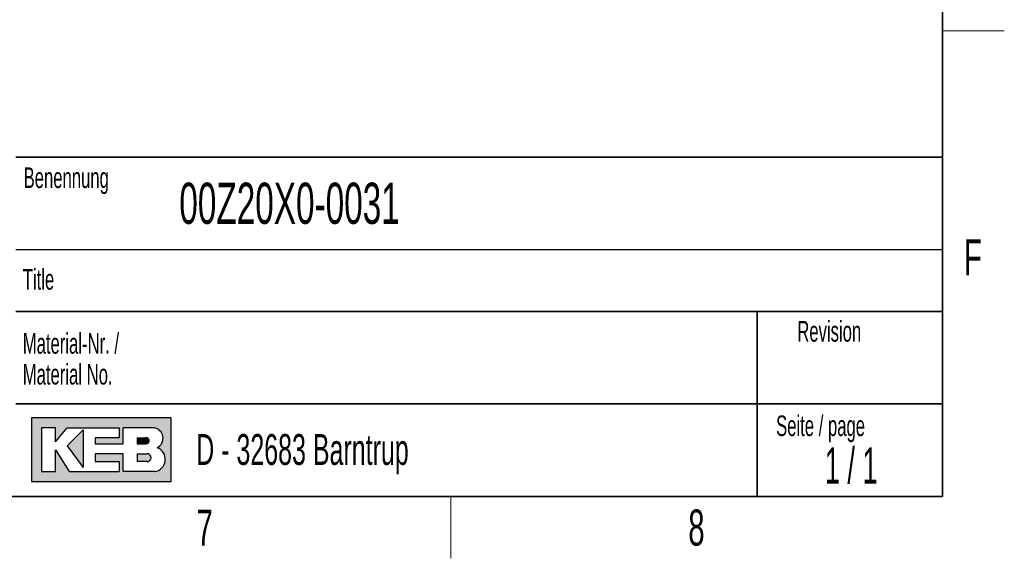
# Model space of a CAD drawing. Header units: millimetres. Extents: x 5 to 418, y 2 to 292.
# Tile 17 of 23: x 318 to 414, y 6 to 58. Entities that reach past the tile are written whole.
import ezdxf

# ---------------------------------------------------------------- set-up
doc = ezdxf.new("R2010")
doc.units = ezdxf.units.MM
doc.layers.add('SLD-0', color=7, linetype='Continuous')
doc.styles.add('SLDTEXTSTYLE0', font='TXT', dxfattribs={"width": 0.605})
doc.styles.add('SLDTEXTSTYLE1', font='TXT', dxfattribs={"width": 0.563})

msp = doc.modelspace()

# ---------------------------------------------------------------- hatches: boundary and pattern name
at = {"linetype": 'Continuous'}
h = msp.add_hatch(color=7, dxfattribs=at)
h.paths.add_polyline_path([(319.519086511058, 13.45626988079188), (333.083981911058, 13.45626988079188), (333.083981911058, 19.65736492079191), (319.519086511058, 19.65736492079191)], flags=0)
edge = h.paths.add_edge_path(flags=0)
edge.add_arc((331.3188604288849, 15.61738520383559), 1.20464082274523, -81.72003226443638, 70.1709600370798, ccw=False)
edge.add_line((331.4923410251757, 14.42530131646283), (331.480008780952, 14.42519098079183))
edge.add_line((331.480008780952, 14.42519098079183), (328.4331606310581, 14.42519098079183))
edge.add_line((328.4331606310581, 14.42519098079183), (328.4331606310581, 16.16924896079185))
edge.add_line((328.4331606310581, 16.16924896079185), (325.7201815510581, 16.16924896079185))
edge.add_line((325.7201815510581, 16.16924896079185), (325.7201815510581, 15.39411208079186))
edge.add_line((325.7201815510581, 15.39411208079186), (328.0455921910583, 15.39411208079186))
edge.add_line((328.0455921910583, 15.39411208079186), (328.0455921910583, 14.42519098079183))
edge.add_line((328.0455921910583, 14.42519098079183), (323.2009866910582, 14.42519098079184))
edge.add_line((323.2009866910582, 14.42519098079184), (321.8444971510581, 16.55681740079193))
edge.add_line((321.8444971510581, 16.55681740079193), (321.8444971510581, 14.42519098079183))
edge.add_line((321.8444971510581, 14.42519098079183), (320.4880076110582, 14.42519098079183))
edge.add_line((320.4880076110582, 14.42519098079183), (320.4880076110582, 18.68844382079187))
edge.add_line((320.4880076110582, 18.68844382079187), (321.8444971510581, 18.68844382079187))
edge.add_line((321.8444971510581, 18.68844382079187), (321.8444971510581, 17.33195428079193))
edge.add_line((321.8444971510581, 17.33195428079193), (323.0072024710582, 18.68844382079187))
edge.add_line((323.0072024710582, 18.68844382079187), (328.0455921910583, 18.68844382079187))
edge.add_line((328.0455921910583, 18.68844382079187), (328.0455921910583, 17.71952272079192))
edge.add_line((328.0455921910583, 17.71952272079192), (325.7201815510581, 17.71952272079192))
edge.add_line((325.7201815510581, 17.71952272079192), (325.7201815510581, 17.13817006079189))
edge.add_line((325.7201815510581, 17.13817006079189), (328.4331606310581, 17.13817006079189))
edge.add_line((328.4331606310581, 17.13817006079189), (328.4331606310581, 18.68844382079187))
edge.add_line((328.4331606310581, 18.68844382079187), (331.4242487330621, 18.68844382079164))
edge.add_line((331.4242487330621, 18.68844382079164), (331.4256482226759, 18.68844382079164))
edge.add_line((331.4256482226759, 18.68844382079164), (331.4259454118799, 18.68845828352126))
edge.add_arc((331.2860949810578, 17.67430640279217), 1.023749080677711, -64.45894120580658, 82.14849338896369, ccw=False)
msp.add_hatch(color=7, dxfattribs=at).paths.add_polyline_path([(324.5574762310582, 14.81275942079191), (324.557476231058, 18.49465960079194), (323.0072024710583, 16.94438584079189)], flags=0)
h = msp.add_hatch(color=7, dxfattribs=at)
edge = h.paths.add_edge_path(flags=0)
edge.add_line((329.7896501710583, 17.13817006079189), (330.6013652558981, 17.13817006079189))
edge.add_arc((330.6568434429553, 17.42884639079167), 0.2959232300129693, 259.1945394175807, 460.8054605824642)
edge.add_line((330.6013652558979, 17.71952272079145), (329.7896501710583, 17.71952272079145))
edge.add_line((329.7896501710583, 17.71952272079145), (329.7896501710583, 17.13817006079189))
h = msp.add_hatch(color=7, dxfattribs=at)
edge = h.paths.add_edge_path(flags=0)
edge.add_line((329.7896501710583, 15.39411208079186), (330.7588584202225, 15.39411208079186))
edge.add_arc((330.7588584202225, 15.78168052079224), 0.3875684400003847, 270.0000000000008, 450.0000000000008)
edge.add_line((330.7588584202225, 16.16924896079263), (330.7386620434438, 16.16924896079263))
edge.add_line((330.7386620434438, 16.16924896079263), (329.7896501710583, 16.16924896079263))
edge.add_line((329.7896501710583, 16.16924896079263), (329.7896501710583, 15.39411208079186))

# ---------------------------------------------------------------- linework, layer by layer
at = {"layer": 'SLD-0', "lineweight": 35}
for p, q in [((408, 12), (408, 282.5)), ((318, 45), (408, 45)), ((408, 45), (408, 12)), ((408, 30), (318, 30)), ((390, 12), (390, 30)), ((318, 21), (390, 21)), ((390, 21), (408, 21)), ((26, 12), (408, 12)), ((408, 12), (318, 12))]:
    msp.add_line(p, q, dxfattribs=at)
at = {"layer": 'SLD-0', "lineweight": 18}
for p, q in [((408, 57.25), (414, 57.25)), ((360.25, 6), (360.25, 12))]:
    msp.add_line(p, q, dxfattribs=at)
at = {"layer": 'SLD-0'}
for p, q in [((318, 36), (408, 36)), ((331.4242487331, 18.6884438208), (331.4256482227, 18.6884438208)), ((331.4256482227, 18.6884438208), (331.4259454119, 18.6884582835)), ((331.480008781, 14.4251909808), (331.4923410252, 14.4253013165))]:
    msp.add_line(p, q, dxfattribs=at)
at = {"layer": 'SLD-0', "linetype": 'Continuous'}
for p, q in [((333.0839819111, 19.6573649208), (319.5190865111, 19.6573649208)), ((319.5190865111, 19.6573649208), (319.5190865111, 13.4562698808)), ((333.0839819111, 13.4562698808), (333.0839819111, 19.6573649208)), ((321.8444971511, 18.6884438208), (320.4880076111, 18.6884438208)), ((320.4880076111, 18.6884438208), (320.4880076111, 14.4251909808)), ((321.8444971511, 17.3319542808), (323.0072024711, 18.6884438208)), ((321.8444971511, 17.3319542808), (321.8444971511, 18.6884438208)), ((323.0072024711, 18.6884438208), (328.0455921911, 18.6884438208)), ((324.5574762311, 18.4946596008), (323.0072024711, 16.9443858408)), ((324.5574762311, 18.4946596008), (324.5574762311, 14.8127594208)), ((328.0455921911, 18.6884438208), (328.0455921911, 17.7195227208)), ((331.4242487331, 18.6884438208), (328.4331606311, 18.6884438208)), ((328.4331606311, 17.1381700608), (328.4331606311, 18.6884438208)), ((331.4242487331, 18.6884438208), (331.4256482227, 18.6884438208)), ((331.4256482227, 18.6884438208), (331.4259454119, 18.6884582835)), ((325.7201815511, 17.7195227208), (325.7201815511, 17.1381700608)), ((328.0455921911, 17.7195227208), (325.7201815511, 17.7195227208)), ((329.7896501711, 17.7195227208), (330.6013652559, 17.7195227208)), ((329.7896501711, 17.7195227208), (329.7896501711, 17.1381700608)), ((321.8444971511, 14.4251909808), (321.8444971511, 16.5568174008)), ((321.8444971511, 16.5568174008), (323.2009866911, 14.4251909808)), ((323.0072024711, 16.9443858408), (324.5574762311, 14.8127594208)), ((325.7201815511, 17.1381700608), (328.4331606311, 17.1381700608)), ((329.7896501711, 17.1381700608), (330.6013652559, 17.1381700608)), ((325.7201815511, 16.1692489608), (325.7201815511, 15.3941120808)), ((328.4331606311, 16.1692489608), (325.7201815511, 16.1692489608)), ((325.7201815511, 15.3941120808), (328.0455921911, 15.3941120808)), ((328.0455921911, 15.3941120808), (328.0455921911, 14.4251909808)), ((328.4331606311, 14.4251909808), (328.4331606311, 16.1692489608)), ((329.7896501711, 16.1692489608), (330.7588584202, 16.1692489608)), ((329.7896501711, 16.1692489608), (329.7896501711, 15.3941120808)), ((330.7588584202, 15.3941120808), (329.7896501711, 15.3941120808)), ((330.7386620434, 16.1692489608), (330.7588584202, 16.1692489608)), ((320.4880076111, 14.4251909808), (321.8444971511, 14.4251909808)), ((323.2009866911, 14.4251909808), (328.0455921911, 14.4251909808)), ((331.480008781, 14.4251909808), (328.4331606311, 14.4251909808)), ((331.480008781, 14.4251909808), (331.4923410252, 14.4253013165)), ((319.5190865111, 13.4562698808), (333.0839819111, 13.4562698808))]:
    msp.add_line(p, q, dxfattribs=at)
for centre, radius, start, end in [((331.2860949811, 17.6743064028), 1.023749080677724, 295.5410587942, 82.148493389), ((330.656843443, 17.4288463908), 0.2959232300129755, 259.1945394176, 100.8054605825), ((331.3188604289, 15.6173852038), 1.204640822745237, 278.2799677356, 70.1709600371), ((330.7588584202, 15.7816805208), 0.387568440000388, 270, 90)]:
    msp.add_arc(centre, radius, start, end, dxfattribs=at)

# ---------------------------------------------------------------- texts
at = {"layer": 'SLD-0'}
for s, insert, char_height, attachment_point, style in [('Benennung', (318.7636716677, 43.9908879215), 2, 1, 'SLDTEXTSTYLE0'), ('00Z20X0-0031', (333.8826865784, 42.5045188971), 4, 1, 'SLDTEXTSTYLE0'), ('F', (410.9536166, 37.0010772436), 3.5, 2, 'SLDTEXTSTYLE0'), ('Title', (318.6797653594, 34.1107265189), 2, 1, 'SLDTEXTSTYLE0'), ('Revision', (393.8965220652, 29.0591225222), 2, 1, 'SLDTEXTSTYLE0'), ('Material-Nr. /', (318.6797653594, 27.8878268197), 2, 1, 'SLDTEXTSTYLE0'), ('Material No.', (318.6797653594, 24.8878267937), 2, 1, 'SLDTEXTSTYLE0'), ('Seite / page', (391.8390568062, 19.8830679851), 2, 1, 'SLDTEXTSTYLE0'), ('D - 32683 Barntrup', (335.5202035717, 18.0786992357), 3, 1, 'SLDTEXTSTYLE0'), ('1 / 1', (399.1297679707, 16.7706515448), 3.5, 2, 'SLDTEXTSTYLE1'), ('7', (336.3527123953, 10.7429955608), 3.5, 2, 'SLDTEXTSTYLE0'), ('8', (384.1027123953, 10.7429955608), 3.5, 2, 'SLDTEXTSTYLE0')]:
    msp.add_mtext(s, dxfattribs=dict(at, insert=insert, char_height=char_height, attachment_point=attachment_point, style=style))

doc.saveas('drawing.dxf')
